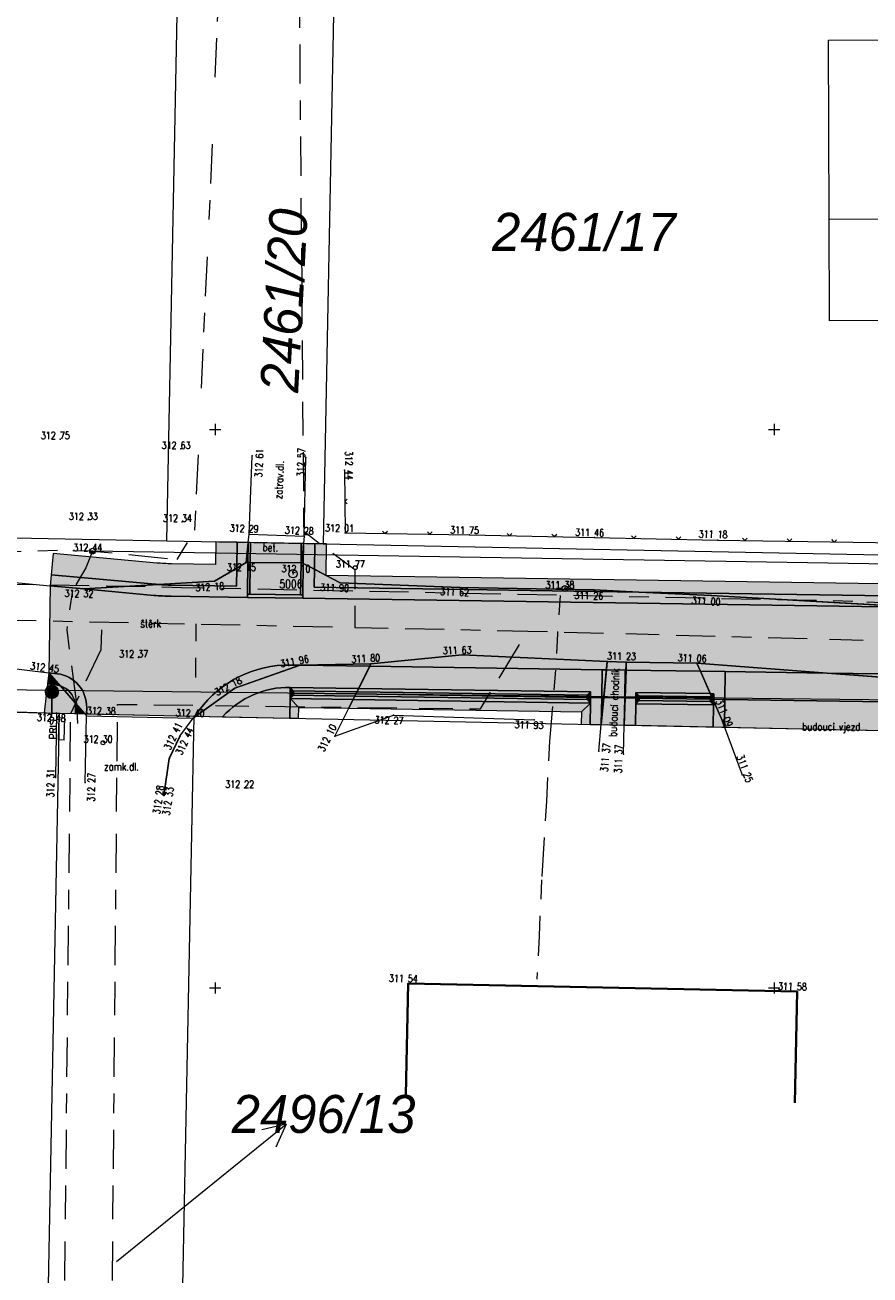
# Model space of a CAD drawing. Header units: metres. Extents: x -457078 to -456448, y -1111280 to -1111132.
# Tile 3 of 35: x -457059 to -457021, y -1111238 to -1111182. Entities that reach past the tile are written whole.
import ezdxf
from ezdxf.enums import TextEntityAlignment as Align

# ---------------------------------------------------------------- set-up
doc = ezdxf.new("R2010")
doc.units = ezdxf.units.M
doc.header["$MEASUREMENT"] = 0
for name, pattern in [('6.1622', [40, 3.5, -3, 7, -3, 3.5, 3.5, -3, 7, -3, 3.5]), ('6.2322', [40, 3.5, -3, 7, -4, 6, -3, 7, -3, 3.5]), ('6.6022', [39, 3.5, -3, 7, -6, -6, 7, -3, 3.5])]:
    doc.linetypes.add(name, pattern=pattern)
doc.layers.get('0').update_dxf_attribs({"lineweight": 13})
for name, color, linetype, lineweight in [('BUDOVY', 7, 'Continuous', 40), ('GEOD - VYSKY', 34, 'Continuous', 0), ('GEODETICKE_BODY', 2, 'Continuous', 13), ('HRANICE', 7, 'Continuous', 13), ('Hranice parcel', 9, 'Continuous', 13), ('IS_CEZ_NN_NADZ', 1, 'Continuous', 0), ('IS_CEZ_NN_PODZ', 1, '6.6022', 0), ('IS_SMVAK_KANAL_SPL_TRASA', 32, '6.2322', 0), ('IS_SMVAK_VODA_TRASA', 5, '6.1622', 0), ('KOMUNIKACE', 7, 'Continuous', 13), ('KOMUNIKACE_OBRUBNIK', 7, 'Continuous', 13), ('Parcelní čísla', 9, 'Continuous', 13), ('Pop  PČ popisy', 9, 'Continuous', 13), ('PRIP_ODHUMUSOVANI', 31, 'Continuous', 0), ('PRIP_ODSTR_BETON', 161, 'Continuous', 0), ('PRIP_ODSTR_STERK_KOM', 9, 'Continuous', 0), ('PRIP_ODSTR_STERK_SJEZDY', 191, 'Continuous', 0), ('SIT', 5, 'Continuous', 13), ('SITE_ELEKTRIKA', 7, 'Continuous', 13), ('SITE_KANALIZACE', 7, 'Continuous', 13), ('SITE_VODOVOD', 7, 'Continuous', 13), ('SKRYTE_BODY', 7, 'Continuous', 0), ('TEREN', 7, 'Continuous', 13), ('TEXTY_KOMUNIKACE', 7, 'Continuous', 13), ('Vnitřní kresba', 9, 'Continuous', 0), ('VYPNOUT HRANY', 7, 'Continuous', 13), ('VYPNOUT POPISY', 7, 'Continuous', 13), ('VYSKY_OBRUBNIK', 34, 'Continuous', 0)]:
    doc.layers.add(name, color=color, linetype=linetype, lineweight=lineweight)
doc.styles.add('ROMANS', font='romans.shx')
doc.styles.add('Style-cs_Italics', font='cs_Italics.shx')

# ---------------------------------------------------------------- blocks, each defined once
blk = doc.blocks.new('1029')
at = {"layer": 'Pop  PČ popisy', "ltscale": 0.25}
for p, q in [((0, 0), (0.2332, 0.1889)), ((0.2332, 0.1889), (0.1239, 0.1647)), ((0.2332, 0.1889), (0.1869, 0.0869))]:
    blk.add_line(p, q, dxfattribs=at)
blk = doc.blocks.new('SIT')
at = {"color": 0, "linetype": 'ByBlock', "lineweight": -2}
for p, q in [((-1, 0), (1, 0)), ((0, 1), (0, -1))]:
    blk.add_line(p, q, dxfattribs=at)
blk = doc.blocks.new('DP_ZAK')
at = {"color": 0, "linetype": 'ByBlock', "lineweight": -2}
blk.add_line((0, 0.3), (0, 3.67), dxfattribs=at)
for centre, radius in [((0, 4.82), 1.15), ((0, 0), 0.3)]:
    blk.add_circle(centre, radius, dxfattribs=at)
blk = doc.blocks.new('SOUP_V')
at = {"color": 0, "linetype": 'ByBlock', "lineweight": -2}
for p, q in [((-0.5, 0), (-1.5, 0)), ((0.5, 0), (1.5, 0))]:
    blk.add_line(p, q, dxfattribs=at)
blk.add_circle((0, 0), 0.5, dxfattribs=at)
blk.add_point((0, 0), dxfattribs=at)
blk = doc.blocks.new('SAK_PRIP')
at = {"color": 0, "linetype": 'ByBlock', "lineweight": -2}
blk.add_circle((0, 0), 0.35, dxfattribs=at)
blk = doc.blocks.new('PRIS')
at = {"color": 0, "linetype": 'ByBlock', "lineweight": -2}
for p, q in [((-2, 0.5), (2, 0.5)), ((-2, -0.5), (-2, 0.5)), ((2, 0.5), (2, -0.5)), ((-2, -0.5), (2, -0.5))]:
    blk.add_line(p, q, dxfattribs=at)
at = {"color": 0, "linetype": 'Continuous', "lineweight": -2, "style": 'ROMANS'}
blk.add_text('PRIS', height=1.2, dxfattribs=at).set_placement((-1.927049, 0.899734))
blk = doc.blocks.new('PB')
at = {"color": 0, "linetype": 'ByBlock', "lineweight": -2}
blk.add_circle((0, 0), 0.75, dxfattribs=at)
blk.add_point((0, 0), dxfattribs=at)
blk = doc.blocks.new('SLOUPB')
at = {"color": 0, "linetype": 'ByBlock', "lineweight": -2}
blk.add_line((-0.5, 0), (0.5, 0), dxfattribs=at)
blk.add_circle((0, 0), 0.5, dxfattribs=at)
for radius in [0.35, 0.2]:
    blk.add_arc((0, 0), radius, 180, 0, dxfattribs=at)
blk = doc.blocks.new('PLOTDRAT')
at = {"color": 0, "linetype": 'ByBlock', "lineweight": -2}
for q in [(0.424264, 0.424264), (0.424264, -0.424264)]:
    blk.add_line((0, 0), q, dxfattribs=at)

msp = doc.modelspace()

# ---------------------------------------------------------------- hatches: boundary and pattern name
at = {"layer": 'PRIP_ODHUMUSOVANI', "ltscale": 0.25, "extrusion": (0, 0, -1)}
for points in [[(457051.949, -1111206.009, 0.019236), (457052.606, -1111205.974), (457057.245, -1111205.547), (457057.332, -1111206.497), (457052.693, -1111206.924, -0.004177), (457052.535, -1111206.937), (457050.034, -1111206.79), (457049.04, -1111206.208), (457049.023, -1111205.043), (457049.976, -1111205.024), (457049.991, -1111206.038)], [(457057.126, -1111211.429, 0.052), (457056.924, -1111211.475), (457057.436, -1111210.887), (457057.497, -1111211.383)], [(457049.668, -1111212.857, 0.215687), (457046.643, -1111211.542), (457043.582, -1111211.588), (457043.084, -1111210.595), (457046.211, -1111210.549), (457049.127, -1111211.577), (457050.86, -1111212.832)], [(457032.713, -1111212), (457032.694, -1111210.75), (457043.084, -1111210.595), (457043.582, -1111211.588), (457033.209, -1111211.742), (457033.213, -1111211.992)], [(457056.266, -1111212.231, 0.053291), (457056.248, -1111212.442), (457056.254, -1111212.715), (457055.837, -1111212.724)]]:
    msp.add_hatch(color=256, dxfattribs=at).paths.add_polyline_path(points)
at = {"layer": 'PRIP_ODHUMUSOVANI', "ltscale": 0.25}
for points in [[(-457049.04, -1111206.208), (-457049.023, -1111205.043), (-457048.523, -1111205.053), (-457048.609, -1111205.955)], [(-457045.566, -1111206.257), (-457046.062, -1111205.996), (-457046.049, -1111205.102), (-457045.549, -1111205.112)], [(-457045.04, -1111206.534), (-457045.566, -1111206.257), (-457045.549, -1111205.112), (-457045.019, -1111205.123)], [(-457052.693, -1111206.924), (-457057.332, -1111206.497), (-457057.378, -1111206.994), (-457055.873, -1111207.133), (-457052.535, -1111206.937, -0.004177)], [(-457012.857, -1111207.545), (-457031.045, -1111207.274), (-457033.057, -1111207.179), (-457039.064, -1111207.067), (-457044.413, -1111206.864), (-457045.035, -1111206.536), (-457012.329, -1111207.029)], [(-457019.157, -1111207.92), (-457027.809, -1111207.427), (-457031.045, -1111207.274), (-457012.857, -1111207.545), (-457013.213, -1111207.892)], [(-457032.502, -1111210.753), (-457032.694, -1111210.75), (-457043.084, -1111210.595), (-457043.033, -1111210.493), (-457038.954, -1111210.089), (-457032.467, -1111210.383)], [(-457028.299, -1111210.815), (-457031.622, -1111210.766), (-457031.611, -1111210.411), (-457028.457, -1111210.456)], [(-457043.084, -1111210.595), (-457046.211, -1111210.549), (-457046.198, -1111210.544), (-457043.033, -1111210.493)], [(-457032.618, -1111212.001), (-457032.713, -1111212), (-457032.694, -1111210.75), (-457032.502, -1111210.753)], [(-457031.183, -1111212.023), (-457031.662, -1111212.015), (-457031.622, -1111210.766), (-457028.299, -1111210.815), (-457027.856, -1111211.822), (-457031.179, -1111211.773)], [(-457057.517, -1111211.543), (-457057.559, -1111211.885, 3.014812)], [(-457057.308, -1111212.031), (-457057.308, -1111212.693), (-457056.96, -1111212.7), (-457056.254, -1111212.715), (-457056.248, -1111212.442, 0.053291), (-457056.266, -1111212.231), (-457056.924, -1111211.475, 0.052), (-457057.126, -1111211.429), (-457057.497, -1111211.383), (-457057.517, -1111211.543, -1.514965)], [(-457046.643, -1111211.542, 0.215687), (-457049.668, -1111212.857), (-457046.664, -1111212.919), (-457046.651, -1111212.042)], [(-457046.651, -1111212.042), (-457046.643, -1111211.542), (-457046.496, -1111211.695), (-457046.497, -1111211.795), (-457046.499, -1111211.895)], [(-457043.657, -1111211.737), (-457046.496, -1111211.695), (-457046.643, -1111211.542), (-457043.582, -1111211.588)], [(-457057.559, -1111211.885), (-457057.657, -1111212.681), (-457057.308, -1111212.693), (-457057.308, -1111212.031, -0.269401)], [(-457046.269, -1111212.927), (-457046.664, -1111212.919), (-457046.651, -1111212.042), (-457046.262, -1111212.443)], [(-457043.831, -1111212.084), (-457046.651, -1111212.042), (-457046.499, -1111211.895), (-457043.756, -1111211.935)], [(-457044.028, -1111212.476), (-457046.262, -1111212.443), (-457046.651, -1111212.042), (-457043.831, -1111212.084)], [(-457043.756, -1111211.935), (-457046.499, -1111211.895), (-457046.497, -1111211.795), (-457043.707, -1111211.836)], [(-457043.707, -1111211.836), (-457046.497, -1111211.795), (-457046.496, -1111211.695), (-457043.657, -1111211.737)], [(-457033.617, -1111212.631), (-457044.028, -1111212.476), (-457043.831, -1111212.084), (-457033.217, -1111212.242)], [(-457033.217, -1111212.242), (-457043.831, -1111212.084), (-457043.756, -1111211.935), (-457033.364, -1111212.09)], [(-457033.364, -1111212.09), (-457043.756, -1111211.935), (-457043.707, -1111211.836), (-457033.363, -1111211.99)], [(-457033.363, -1111211.99), (-457043.707, -1111211.836), (-457043.657, -1111211.737), (-457033.361, -1111211.89)], [(-457033.361, -1111211.89), (-457043.657, -1111211.737), (-457043.582, -1111211.588), (-457033.209, -1111211.742)], [(-457033.217, -1111212.242), (-457033.364, -1111212.09), (-457033.363, -1111211.99), (-457033.213, -1111211.992)], [(-457033.213, -1111211.992), (-457033.363, -1111211.99), (-457033.361, -1111211.89), (-457033.209, -1111211.742)], [(-457032.731, -1111213.208), (-457033.231, -1111213.197), (-457033.217, -1111212.242), (-457033.213, -1111211.992), (-457032.713, -1111212)], [(-457032.731, -1111213.208), (-457032.713, -1111212), (-457032.618, -1111212.001)], [(-457031.201, -1111213.24), (-457031.701, -1111213.229), (-457031.662, -1111212.015), (-457031.183, -1111212.023), (-457031.187, -1111212.273)], [(-457031.187, -1111212.273), (-457031.183, -1111212.023), (-457031.033, -1111212.025), (-457031.035, -1111212.125)], [(-457031.033, -1111212.025), (-457031.183, -1111212.023), (-457031.179, -1111211.773), (-457031.032, -1111211.925)], [(-457027.85, -1111211.972), (-457031.032, -1111211.925), (-457031.179, -1111211.773), (-457027.856, -1111211.822), (-457027.808, -1111211.931)], [(-457027.853, -1111212.172), (-457031.035, -1111212.125), (-457031.033, -1111212.025), (-457027.852, -1111212.072)], [(-457027.852, -1111212.072), (-457031.033, -1111212.025), (-457031.032, -1111211.925), (-457027.85, -1111211.972)], [(-457027.705, -1111212.324), (-457027.853, -1111212.172), (-457027.852, -1111212.072), (-457027.745, -1111212.074), (-457027.703, -1111212.17)], [(-457027.745, -1111212.074), (-457027.852, -1111212.072), (-457027.85, -1111211.972), (-457027.808, -1111211.931)], [(-457033.231, -1111213.197), (-457033.626, -1111213.189), (-457033.617, -1111212.631), (-457033.217, -1111212.242)], [(-457027.72, -1111213.312), (-457031.201, -1111213.24), (-457031.187, -1111212.273), (-457027.705, -1111212.324)], [(-457027.705, -1111212.324), (-457031.187, -1111212.273), (-457031.035, -1111212.125), (-457027.853, -1111212.172)], [(-457027.22, -1111213.322), (-457027.72, -1111213.312), (-457027.705, -1111212.324), (-457027.703, -1111212.17), (-457027.344, -1111212.986)]]:
    msp.add_hatch(color=256, dxfattribs=at).paths.add_polyline_path(points)
at = {"layer": 'PRIP_ODSTR_BETON', "ltscale": 0.25}
for points in [[(-457048.536, -1111205.956), (-457048.609, -1111205.955), (-457048.523, -1111205.053)], [(-457048.436, -1111205.956), (-457048.536, -1111205.956), (-457048.523, -1111205.053), (-457048.423, -1111205.055)], [(-457046.162, -1111205.973), (-457048.436, -1111205.956), (-457048.423, -1111205.055), (-457046.149, -1111205.1)], [(-457046.105, -1111205.973), (-457046.162, -1111205.973), (-457046.149, -1111205.1), (-457046.049, -1111205.102)]]:
    msp.add_hatch(color=256, dxfattribs=at).paths.add_polyline_path(points)
at = {"layer": 'PRIP_ODSTR_STERK_KOM', "ltscale": 0.25, "extrusion": (0, 0, -1)}
for points in [[(457051.964, -1111206.963, 0.015058), (457052.535, -1111206.937), (457055.873, -1111207.133), (457052.739, -1111207.422, -0.019236), (457051.971, -1111207.463), (457048.559, -1111207.513), (457048.557, -1111207.363), (457048.536, -1111205.956), (457048.609, -1111205.955), (457049.04, -1111206.208), (457049.052, -1111207.006)], [(457031.045, -1111207.274), (457033.057, -1111207.179), (457039.064, -1111207.067), (457044.413, -1111206.864), (457045.035, -1111206.536), (457045.04, -1111206.536), (457045.04, -1111206.534), (457045.566, -1111206.257), (457045.578, -1111207.058)], [(457051.971, -1111207.463, 0.019236), (457052.739, -1111207.422), (457055.873, -1111207.133), (457057.378, -1111206.994), (457057.436, -1111210.887), (457057.065, -1111210.933, 0.384842), (457055.748, -1111212.453), (457055.754, -1111212.726), (457050.918, -1111212.831), (457050.717, -1111212.56, 0.24122), (457046.628, -1111210.542), (457046.211, -1111210.549), (457046.198, -1111210.544), (457043.033, -1111210.493), (457038.954, -1111210.089), (457032.467, -1111210.383), (457031.611, -1111210.411), (457028.457, -1111210.456), (457022.63, -1111210.9), (457017.942, -1111210.97), (456994.986, -1111211.311), (456994.797, -1111208.74), (457000.545, -1111208.406), (457002.393, -1111208.201), (457005.317, -1111208.157), (457011.093, -1111208.071), (457046.085, -1111207.55), (457048.559, -1111207.513)]]:
    msp.add_hatch(color=256, dxfattribs=at).paths.add_polyline_path(points)
at = {"layer": 'PRIP_ODSTR_STERK_KOM', "ltscale": 0.25}
for points in [[(-457048.457, -1111207.365), (-457048.557, -1111207.363), (-457048.536, -1111205.956), (-457048.436, -1111205.956)], [(-457046.183, -1111207.399), (-457048.457, -1111207.365), (-457048.436, -1111205.956), (-457046.162, -1111205.973)], [(-457052.535, -1111206.937, 0.015058), (-457051.964, -1111206.963), (-457049.052, -1111207.006), (-457049.04, -1111206.208), (-457050.034, -1111206.79)], [(-457046.083, -1111207.4), (-457046.183, -1111207.399), (-457046.162, -1111205.973), (-457046.105, -1111205.973), (-457046.062, -1111205.996)], [(-457011.093, -1111208.071), (-457046.085, -1111207.55), (-457046.083, -1111207.4), (-457046.062, -1111205.996), (-457045.566, -1111206.257), (-457045.578, -1111207.058), (-457031.045, -1111207.274), (-457027.809, -1111207.427), (-457019.157, -1111207.92), (-457013.213, -1111207.892), (-457012.857, -1111207.545), (-457011.585, -1111207.564), (-457011.566, -1111206.285), (-457011.351, -1111206.075), (-457011.063, -1111206.071), (-457011.09, -1111207.921)], [(-457046.085, -1111207.55), (-457048.559, -1111207.513), (-457048.557, -1111207.363), (-457048.457, -1111207.365), (-457046.183, -1111207.399), (-457046.083, -1111207.4)], [(-457055.748, -1111212.453, 0.384842), (-457057.065, -1111210.933), (-457057.436, -1111210.887), (-457056.924, -1111211.475, -0.268355), (-457056.266, -1111212.231), (-457055.837, -1111212.724), (-457055.754, -1111212.726)], [(-457046.628, -1111210.542, 0.24122), (-457050.717, -1111212.56), (-457050.918, -1111212.831), (-457050.86, -1111212.832), (-457049.127, -1111211.577), (-457046.211, -1111210.549)], [(-457017.946, -1111211.232), (-457019.213, -1111211.16), (-457022.63, -1111210.9), (-457017.942, -1111210.97)], [(-457056.266, -1111212.231, 0.268355), (-457056.924, -1111211.475)]]:
    msp.add_hatch(color=256, dxfattribs=at).paths.add_polyline_path(points)
at = {"layer": 'PRIP_ODSTR_STERK_SJEZDY', "ltscale": 0.25}
for points in [[(-457031.622, -1111210.766), (-457031.665, -1111210.765), (-457032.502, -1111210.753), (-457032.467, -1111210.383), (-457031.611, -1111210.411)], [(-457031.683, -1111212.015), (-457032.618, -1111212.001), (-457032.502, -1111210.753), (-457031.665, -1111210.765)], [(-457031.662, -1111212.015), (-457031.683, -1111212.015), (-457031.665, -1111210.765), (-457031.622, -1111210.766)], [(-457022.63, -1111210.9), (-457027.183, -1111210.832), (-457028.299, -1111210.815), (-457028.457, -1111210.456)], [(-457031.701, -1111213.229), (-457032.731, -1111213.208), (-457032.618, -1111212.001), (-457031.683, -1111212.015)], [(-457031.701, -1111213.229), (-457031.683, -1111212.015), (-457031.662, -1111212.015)], [(-457027.808, -1111211.931), (-457027.856, -1111211.822), (-457027.698, -1111211.824)], [(-457027.702, -1111212.074), (-457027.745, -1111212.074), (-457027.808, -1111211.931), (-457027.698, -1111211.824)], [(-457027.703, -1111212.17), (-457027.745, -1111212.074), (-457027.702, -1111212.074)], [(-457027.22, -1111213.322), (-457027.344, -1111212.986), (-457027.703, -1111212.17), (-457027.702, -1111212.074), (-457027.202, -1111212.082)], [(-457017.98, -1111213.514), (-457027.22, -1111213.322), (-457027.202, -1111212.082), (-457017.961, -1111212.219)]]:
    msp.add_hatch(color=256, dxfattribs=at).paths.add_polyline_path(points)
at = {"layer": 'PRIP_ODSTR_STERK_SJEZDY', "ltscale": 0.25, "extrusion": (0, 0, -1)}
for points in [[(457027.202, -1111212.082), (457027.183, -1111210.832), (457028.299, -1111210.815), (457027.856, -1111211.822), (457027.698, -1111211.824), (457027.702, -1111212.074)], [(457017.961, -1111212.219), (457017.946, -1111211.232), (457019.213, -1111211.16), (457022.63, -1111210.9), (457027.183, -1111210.832), (457027.202, -1111212.082)]]:
    msp.add_hatch(color=256, dxfattribs=at).paths.add_polyline_path(points)

# ---------------------------------------------------------------- linework, layer by layer
at = {"layer": 'BUDOVY', "ltscale": 0.25}
for p, q in [((-457041.375, -1111224.793), (-457041.477, -1111229.78)), ((-457041.375, -1111224.793), (-457023.965, -1111225.15)), ((-457023.965, -1111225.15), (-457024.067, -1111230.137))]:
    msp.add_line(p, q, dxfattribs=at)
at = {"layer": 'HRANICE', "ltscale": 0.25}
for p, q in [((-457044.223, -1111201.824), (-457044.184, -1111204.628)), ((-457044.184, -1111204.628), (-457038.629, -1111204.719)), ((-457038.629, -1111204.719), (-457033.038, -1111204.827)), ((-457033.038, -1111204.827), (-457027.517, -1111204.954)), ((-457027.517, -1111204.954), (-457019.115, -1111205.083)), ((-457061.052, -1111212.561), (-457057.103, -1111212.7)), ((-457057.103, -1111212.7), (-457057.148, -1111215.572))]:
    msp.add_line(p, q, dxfattribs=at)
at = {"layer": 'Hranice parcel', "ltscale": 0.25}
for p, q in [((-457052.16, -1111204.98), (-457051.58, -1111174.99)), ((-457044.58, -1111175.13), (-457045.17, -1111205.12)), ((-457075.5, -1111204.532), (-457052.16, -1111204.98)), ((-457052.16, -1111204.98), (-457045.17, -1111205.12)), ((-457045.17, -1111205.12), (-456995.18, -1111206.09)), ((-457075.5, -1111211.468), (-456837.84, -1111214.13)), ((-457075.5, -1111212.316), (-457056.96, -1111212.7)), ((-457057.96, -1111263.69), (-457056.96, -1111212.7)), ((-457056.96, -1111212.7), (-457050.96, -1111212.83)), ((-457050.96, -1111212.83), (-457051.96, -1111263.82)), ((-457050.96, -1111212.83), (-457005.61, -1111213.77))]:
    msp.add_line(p, q, dxfattribs=at)
at = {"layer": 'Hranice parcel', "ltscale": 0.25, "flags": 128}
msp.add_lwpolyline([(-457011.74, -1111195.08), (-457018.54, -1111195.11), (-457022.52, -1111195.13), (-457022.54, -1111190.57), (-457022.57, -1111182.56), (-457009.79, -1111182.53), (-457009.78, -1111187.72), (-457003.59, -1111187.67), (-457003.56, -1111196.1), (-457009.95, -1111196.13), (-457009.96, -1111195.07), (-457011.74, -1111195.08)], dxfattribs=at)
at = {"layer": 'IS_CEZ_NN_NADZ', "ltscale": 0.25}
msp.add_lwpolyline([(-457019.851, -1111206.021), (-457055.487, -1111205.441)], dxfattribs=at)
at = {"layer": 'IS_CEZ_NN_PODZ', "ltscale": 0.25}
for points in [[(-457055.487, -1111205.441), (-457051.7, -1111205.81), (-457050.91, -1111204.51), (-457050.27, -1111190.6), (-457049.66, -1111176.32), (-457047.89, -1111175.34), (-457047.58, -1111173.81)], [(-457055.487, -1111205.441), (-457057.06, -1111205.42), (-457060.65, -1111205.5), (-457066.56, -1111205.52), (-457075.5, -1111205.355)], [(-457055.487, -1111205.441), (-457055.79, -1111206.19), (-457056.39, -1111207.21), (-457056.64, -1111208.96), (-457056.21, -1111212.28), (-457056.143, -1111213.384)]]:
    msp.add_lwpolyline(points, dxfattribs=at)
at = {"layer": 'IS_SMVAK_KANAL_SPL_TRASA', "ltscale": 0.25}
for p, q in [((-457043.76, -1111206.27), (-457043.758, -1111208.855)), ((-457075.5, -1111208.18), (-457036.01, -1111209.02)), ((-457050.87, -1111211.1), (-457050.846, -1111208.704)), ((-457038.139, -1111212.51), (-457036.011, -1111209.02)), ((-457036.01, -1111209.02), (-456985.91, -1111210.36)), ((-457056.928, -1111257.972), (-457056.463, -1111212.711))]:
    msp.add_line(p, q, dxfattribs=at)
for points in [[(-457046.276, -1111176.136), (-457046.043, -1111204.554), (-457043.76, -1111206.27)], [(-457056.463, -1111212.711), (-457055.102, -1111209.843), (-457055.05, -1111208.615)], [(-457054.78, -1111257.972), (-457054.369, -1111212.302), (-457038.139, -1111212.51)]]:
    msp.add_lwpolyline(points, dxfattribs=at)
at = {"layer": 'IS_SMVAK_VODA_TRASA', "ltscale": 0.25}
for points in [[(-456950.664, -1111209.056), (-456951.54, -1111209.03), (-456994.26, -1111209.06), (-457021.48, -1111207.69), (-457051.51, -1111207.08), (-457075.5, -1111206.603)], [(-457034.577, -1111207.424), (-457034.692, -1111209.149), (-457034.777, -1111210.778), (-457035.053, -1111213.956), (-457035.185, -1111216.64), (-457035.402, -1111220.151), (-457035.511, -1111222.681), (-457035.61, -1111224.612)]]:
    msp.add_lwpolyline(points, dxfattribs=at)
at = {"layer": 'KOMUNIKACE', "ltscale": 0.25}
for p, q in [((-457048.487, -1111204.679), (-457048.342, -1111201.174)), ((-457046.027, -1111204.767), (-457045.939, -1111201.252)), ((-457048.523, -1111205.053), (-457048.487, -1111204.679)), ((-457048.487, -1111204.679), (-457046.027, -1111204.767)), ((-457046.027, -1111204.767), (-457046.049, -1111205.102)), ((-457060.76, -1111206.683), (-457057.378, -1111206.994)), ((-457060.786, -1111210.475), (-457057.436, -1111210.887)), ((-457055.837, -1111212.724), (-457055.756, -1111212.817)), ((-457055.819, -1111215.808), (-457055.756, -1111212.817)), ((-457055.756, -1111212.817), (-457050.986, -1111212.923)), ((-457051.581, -1111213.724), (-457050.986, -1111212.923)), ((-457050.986, -1111212.923), (-457050.86, -1111212.832)), ((-457032.842, -1111214.396), (-457032.731, -1111213.208)), ((-457031.743, -1111214.534), (-457031.701, -1111213.229)), ((-457052.058, -1111214.728), (-457051.581, -1111213.724)), ((-457027.22, -1111213.322), (-457026.433, -1111215.457)), ((-457052.296, -1111216.386), (-457052.058, -1111214.728))]:
    msp.add_line(p, q, dxfattribs=at)
msp.add_point((-457053.429, -1111210.208), dxfattribs=at)
at = {"layer": 'KOMUNIKACE_OBRUBNIK', "ltscale": 0.25}
for p, q in [((-457052.048, -1111214.731), (-457051.572, -1111213.728)), ((-457052.286, -1111216.387), (-457052.048, -1111214.731))]:
    msp.add_line(p, q, dxfattribs=at)
at = {"layer": 'Pop  PČ popisy', "ltscale": 0.25}
msp.add_line((-457054.42, -1111237.24), (-457049.16, -1111232.99), dxfattribs=at)
at = {"layer": 'PRIP_ODHUMUSOVANI', "ltscale": 0.25, "flags": 128}
for points in [[(-457051.949, -1111206.009, -0.019236), (-457052.606, -1111205.974), (-457057.245, -1111205.547), (-457057.332, -1111206.497), (-457052.693, -1111206.924, 0.004177), (-457052.535, -1111206.937), (-457050.034, -1111206.79), (-457049.04, -1111206.208), (-457049.023, -1111205.043), (-457049.976, -1111205.024), (-457049.991, -1111206.038)], [(-457052.693, -1111206.924), (-457057.332, -1111206.497), (-457057.378, -1111206.994), (-457055.873, -1111207.133), (-457052.535, -1111206.937, -0.004177)], [(-457057.126, -1111211.429, -0.052), (-457056.924, -1111211.475), (-457057.436, -1111210.887), (-457057.497, -1111211.383)], [(-457049.668, -1111212.857, -0.215687), (-457046.643, -1111211.542), (-457043.582, -1111211.588), (-457043.084, -1111210.595), (-457046.211, -1111210.549), (-457049.127, -1111211.577), (-457050.86, -1111212.832)], [(-457057.517, -1111211.543), (-457057.559, -1111211.885, 3.014812)], [(-457057.308, -1111212.031), (-457057.308, -1111212.693), (-457056.96, -1111212.7), (-457056.254, -1111212.715), (-457056.248, -1111212.442, 0.053291), (-457056.266, -1111212.231), (-457056.924, -1111211.475, 0.052), (-457057.126, -1111211.429), (-457057.497, -1111211.383), (-457057.517, -1111211.543, -1.514965)], [(-457046.643, -1111211.542, 0.215687), (-457049.668, -1111212.857), (-457046.664, -1111212.919), (-457046.651, -1111212.042)], [(-457057.559, -1111211.885), (-457057.657, -1111212.681), (-457057.308, -1111212.693), (-457057.308, -1111212.031, -0.269401)], [(-457056.266, -1111212.231, -0.053291), (-457056.248, -1111212.442), (-457056.254, -1111212.715), (-457055.837, -1111212.724)]]:
    msp.add_lwpolyline(points, format="xyb", close=True, dxfattribs=at)
for points in [[(-457049.023, -1111205.043), (-457049.04, -1111206.208), (-457048.609, -1111205.955), (-457048.523, -1111205.053)], [(-457045.566, -1111206.257), (-457045.549, -1111205.112), (-457046.049, -1111205.102), (-457046.062, -1111205.996)], [(-457045.019, -1111205.123), (-457045.549, -1111205.112), (-457045.566, -1111206.257), (-457045.04, -1111206.534)], [(-457012.329, -1111207.029), (-457045.035, -1111206.536), (-457044.413, -1111206.864), (-457039.064, -1111207.067), (-457033.057, -1111207.179), (-457031.045, -1111207.274), (-457012.857, -1111207.545)], [(-457027.809, -1111207.427), (-457019.157, -1111207.92), (-457013.213, -1111207.892), (-457012.857, -1111207.545), (-457031.045, -1111207.274)], [(-457032.467, -1111210.383), (-457038.954, -1111210.089), (-457043.033, -1111210.493), (-457043.084, -1111210.595), (-457032.694, -1111210.75), (-457032.502, -1111210.753)], [(-457031.611, -1111210.411), (-457031.622, -1111210.766), (-457028.299, -1111210.815), (-457028.457, -1111210.456)], [(-457043.033, -1111210.493), (-457046.198, -1111210.544), (-457046.211, -1111210.549), (-457043.084, -1111210.595)], [(-457043.582, -1111211.588), (-457033.209, -1111211.742), (-457033.213, -1111211.992), (-457032.713, -1111212), (-457032.694, -1111210.75), (-457043.084, -1111210.595)], [(-457032.502, -1111210.753), (-457032.694, -1111210.75), (-457032.713, -1111212), (-457032.618, -1111212.001)], [(-457031.662, -1111212.015), (-457031.183, -1111212.023), (-457031.179, -1111211.773), (-457027.856, -1111211.822), (-457028.299, -1111210.815), (-457031.622, -1111210.766)], [(-457046.497, -1111211.795), (-457046.496, -1111211.695), (-457046.643, -1111211.542), (-457046.651, -1111212.042), (-457046.499, -1111211.895)], [(-457046.643, -1111211.542), (-457046.496, -1111211.695), (-457043.657, -1111211.737), (-457043.582, -1111211.588)], [(-457046.269, -1111212.927), (-457046.262, -1111212.443), (-457046.651, -1111212.042), (-457046.664, -1111212.919)], [(-457046.499, -1111211.895), (-457046.651, -1111212.042), (-457043.831, -1111212.084), (-457043.756, -1111211.935)], [(-457046.651, -1111212.042), (-457046.262, -1111212.443), (-457044.028, -1111212.476), (-457043.831, -1111212.084)], [(-457046.497, -1111211.795), (-457046.499, -1111211.895), (-457043.756, -1111211.935), (-457043.707, -1111211.836)], [(-457046.496, -1111211.695), (-457046.497, -1111211.795), (-457043.707, -1111211.836), (-457043.657, -1111211.737)], [(-457044.028, -1111212.476), (-457033.617, -1111212.631), (-457033.217, -1111212.242), (-457043.831, -1111212.084)], [(-457043.831, -1111212.084), (-457033.217, -1111212.242), (-457033.364, -1111212.09), (-457043.756, -1111211.935)], [(-457043.756, -1111211.935), (-457033.364, -1111212.09), (-457033.363, -1111211.99), (-457043.707, -1111211.836)], [(-457043.707, -1111211.836), (-457033.363, -1111211.99), (-457033.361, -1111211.89), (-457043.657, -1111211.737)], [(-457043.657, -1111211.737), (-457033.361, -1111211.89), (-457033.209, -1111211.742), (-457043.582, -1111211.588)], [(-457033.363, -1111211.99), (-457033.364, -1111212.09), (-457033.217, -1111212.242), (-457033.213, -1111211.992)], [(-457033.209, -1111211.742), (-457033.361, -1111211.89), (-457033.363, -1111211.99), (-457033.213, -1111211.992)], [(-457033.213, -1111211.992), (-457033.217, -1111212.242), (-457033.231, -1111213.197), (-457032.731, -1111213.208), (-457032.713, -1111212)], [(-457032.731, -1111213.208), (-457032.618, -1111212.001), (-457032.713, -1111212)], [(-457031.701, -1111213.229), (-457031.201, -1111213.24), (-457031.187, -1111212.273), (-457031.183, -1111212.023), (-457031.662, -1111212.015)], [(-457031.183, -1111212.023), (-457031.187, -1111212.273), (-457031.035, -1111212.125), (-457031.033, -1111212.025)], [(-457031.033, -1111212.025), (-457031.032, -1111211.925), (-457031.179, -1111211.773), (-457031.183, -1111212.023)], [(-457031.032, -1111211.925), (-457027.85, -1111211.972), (-457027.808, -1111211.931), (-457027.856, -1111211.822), (-457031.179, -1111211.773)], [(-457031.035, -1111212.125), (-457027.853, -1111212.172), (-457027.852, -1111212.072), (-457031.033, -1111212.025)], [(-457027.852, -1111212.072), (-457027.85, -1111211.972), (-457031.032, -1111211.925), (-457031.033, -1111212.025)], [(-457027.852, -1111212.072), (-457027.853, -1111212.172), (-457027.705, -1111212.324), (-457027.703, -1111212.17), (-457027.745, -1111212.074)], [(-457027.745, -1111212.074), (-457027.808, -1111211.931), (-457027.85, -1111211.972), (-457027.852, -1111212.072)], [(-457033.617, -1111212.631), (-457033.626, -1111213.189), (-457033.231, -1111213.197), (-457033.217, -1111212.242)], [(-457031.201, -1111213.24), (-457027.72, -1111213.312), (-457027.705, -1111212.324), (-457031.187, -1111212.273)], [(-457027.853, -1111212.172), (-457031.035, -1111212.125), (-457031.187, -1111212.273), (-457027.705, -1111212.324)], [(-457027.705, -1111212.324), (-457027.72, -1111213.312), (-457027.22, -1111213.322), (-457027.344, -1111212.986), (-457027.703, -1111212.17)]]:
    msp.add_lwpolyline(points, close=True, dxfattribs=at)
at = {"layer": 'PRIP_ODSTR_BETON', "ltscale": 0.25, "flags": 128}
for points in [[(-457048.523, -1111205.053), (-457048.609, -1111205.955), (-457048.536, -1111205.956)], [(-457048.423, -1111205.055), (-457048.523, -1111205.053), (-457048.536, -1111205.956), (-457048.436, -1111205.956)], [(-457046.162, -1111205.973), (-457046.149, -1111205.1), (-457048.423, -1111205.055), (-457048.436, -1111205.956)], [(-457046.105, -1111205.973), (-457046.049, -1111205.102), (-457046.149, -1111205.1), (-457046.162, -1111205.973)]]:
    msp.add_lwpolyline(points, close=True, dxfattribs=at)
at = {"layer": 'PRIP_ODSTR_STERK_KOM', "ltscale": 0.25, "flags": 128}
for points in [[(-457051.964, -1111206.963, -0.015058), (-457052.535, -1111206.937), (-457055.873, -1111207.133), (-457052.739, -1111207.422, 0.019236), (-457051.971, -1111207.463), (-457048.559, -1111207.513), (-457048.557, -1111207.363), (-457048.536, -1111205.956), (-457048.609, -1111205.955), (-457049.04, -1111206.208), (-457049.052, -1111207.006)], [(-457052.535, -1111206.937, 0.015058), (-457051.964, -1111206.963), (-457049.052, -1111207.006), (-457049.04, -1111206.208), (-457050.034, -1111206.79)], [(-457055.748, -1111212.453, 0.384842), (-457057.065, -1111210.933), (-457057.436, -1111210.887), (-457056.924, -1111211.475, -0.268355), (-457056.266, -1111212.231), (-457055.837, -1111212.724), (-457055.754, -1111212.726)], [(-457046.628, -1111210.542, 0.24122), (-457050.717, -1111212.56), (-457050.918, -1111212.831), (-457050.86, -1111212.832), (-457049.127, -1111211.577), (-457046.211, -1111210.549)], [(-457056.266, -1111212.231, 0.268355), (-457056.924, -1111211.475)]]:
    msp.add_lwpolyline(points, format="xyb", close=True, dxfattribs=at)
for points in [[(-457048.536, -1111205.956), (-457048.557, -1111207.363), (-457048.457, -1111207.365), (-457048.436, -1111205.956)], [(-457048.436, -1111205.956), (-457048.457, -1111207.365), (-457046.183, -1111207.399), (-457046.162, -1111205.973)], [(-457046.105, -1111205.973), (-457046.162, -1111205.973), (-457046.183, -1111207.399), (-457046.083, -1111207.4), (-457046.062, -1111205.996)], [(-457011.351, -1111206.075), (-457011.566, -1111206.285), (-457011.585, -1111207.564), (-457012.857, -1111207.545), (-457013.213, -1111207.892), (-457019.157, -1111207.92), (-457027.809, -1111207.427), (-457031.045, -1111207.274), (-457045.578, -1111207.058), (-457045.566, -1111206.257), (-457046.062, -1111205.996), (-457046.083, -1111207.4), (-457046.085, -1111207.55), (-457011.093, -1111208.071), (-457011.09, -1111207.921), (-457011.063, -1111206.071)], [(-457033.057, -1111207.179), (-457039.064, -1111207.067), (-457044.413, -1111206.864), (-457045.035, -1111206.536), (-457045.04, -1111206.536), (-457045.04, -1111206.534), (-457045.566, -1111206.257), (-457045.578, -1111207.058), (-457031.045, -1111207.274)], [(-457048.457, -1111207.365), (-457048.557, -1111207.363), (-457048.559, -1111207.513), (-457046.085, -1111207.55), (-457046.083, -1111207.4), (-457046.183, -1111207.399)], [(-457019.213, -1111211.16), (-457017.946, -1111211.232), (-457017.942, -1111210.97), (-457022.63, -1111210.9)]]:
    msp.add_lwpolyline(points, close=True, dxfattribs=at)
msp.add_lwpolyline([(-457011.093, -1111208.071), (-457046.085, -1111207.55), (-457048.559, -1111207.513), (-457051.971, -1111207.463, -0.019236), (-457052.739, -1111207.422), (-457055.873, -1111207.133), (-457057.378, -1111206.994), (-457057.436, -1111210.887), (-457057.065, -1111210.933, -0.384842), (-457055.748, -1111212.453), (-457055.754, -1111212.726), (-457050.918, -1111212.831), (-457050.717, -1111212.56, -0.24122), (-457046.628, -1111210.542), (-457046.211, -1111210.549), (-457046.198, -1111210.544), (-457043.033, -1111210.493), (-457038.954, -1111210.089), (-457032.467, -1111210.383), (-457031.611, -1111210.411), (-457028.457, -1111210.456), (-457022.63, -1111210.9), (-457017.942, -1111210.97)], format="xyb", dxfattribs=at)
at = {"layer": 'PRIP_ODSTR_STERK_SJEZDY', "ltscale": 0.25, "flags": 128}
for points in [[(-457031.611, -1111210.411), (-457032.467, -1111210.383), (-457032.502, -1111210.753), (-457031.665, -1111210.765), (-457031.622, -1111210.766)], [(-457032.618, -1111212.001), (-457031.683, -1111212.015), (-457031.665, -1111210.765), (-457032.502, -1111210.753)], [(-457031.622, -1111210.766), (-457031.665, -1111210.765), (-457031.683, -1111212.015), (-457031.662, -1111212.015)], [(-457022.63, -1111210.9), (-457028.457, -1111210.456), (-457028.299, -1111210.815), (-457027.183, -1111210.832)], [(-457027.856, -1111211.822), (-457027.698, -1111211.824), (-457027.702, -1111212.074), (-457027.202, -1111212.082), (-457027.183, -1111210.832), (-457028.299, -1111210.815)], [(-457017.946, -1111211.232), (-457019.213, -1111211.16), (-457022.63, -1111210.9), (-457027.183, -1111210.832), (-457027.202, -1111212.082), (-457017.961, -1111212.219)], [(-457032.731, -1111213.208), (-457031.701, -1111213.229), (-457031.683, -1111212.015), (-457032.618, -1111212.001)], [(-457031.701, -1111213.229), (-457031.662, -1111212.015), (-457031.683, -1111212.015)], [(-457027.808, -1111211.931), (-457027.698, -1111211.824), (-457027.856, -1111211.822)], [(-457027.745, -1111212.074), (-457027.702, -1111212.074), (-457027.698, -1111211.824), (-457027.808, -1111211.931)], [(-457027.703, -1111212.17), (-457027.702, -1111212.074), (-457027.745, -1111212.074)], [(-457027.344, -1111212.986), (-457027.22, -1111213.322), (-457027.202, -1111212.082), (-457027.702, -1111212.074), (-457027.703, -1111212.17)], [(-457027.202, -1111212.082), (-457027.22, -1111213.322), (-457017.98, -1111213.514), (-457017.961, -1111212.219)]]:
    msp.add_lwpolyline(points, close=True, dxfattribs=at)
at = {"layer": 'SKRYTE_BODY', "ltscale": 0.25}
for p in [(-457048.342, -1111201.174), (-457045.939, -1111201.252), (-457044.223, -1111201.824), (-457048.487, -1111204.679), (-457048.487, -1111204.679), (-457046.027, -1111204.767), (-457046.027, -1111204.767), (-457044.184, -1111204.628), (-457044.184, -1111204.628), (-457038.629, -1111204.719), (-457033.038, -1111204.827), (-457027.517, -1111204.954), (-457055.487, -1111205.441), (-457048.609, -1111205.955), (-457048.609, -1111205.955), (-457046.105, -1111205.973), (-457046.105, -1111205.973), (-457050.034, -1111206.79), (-457044.413, -1111206.864), (-457039.064, -1111207.067), (-457055.873, -1111207.133), (-457033.057, -1111207.179), (-457027.809, -1111207.427), (-457038.954, -1111210.089), (-457032.467, -1111210.383), (-457032.467, -1111210.383), (-457031.611, -1111210.411), (-457031.611, -1111210.411), (-457057.436, -1111210.887), (-457046.198, -1111210.544), (-457043.033, -1111210.493), (-457043.033, -1111210.493), (-457028.457, -1111210.456), (-457028.457, -1111210.456), (-457049.127, -1111211.577), (-457057.103, -1111212.7), (-457055.756, -1111212.817), (-457055.756, -1111212.817), (-457050.986, -1111212.923), (-457050.986, -1111212.923), (-457042.028, -1111212.793), (-457035.731, -1111212.99), (-457027.344, -1111212.986), (-457051.581, -1111213.724), (-457051.581, -1111213.724), (-457051.572, -1111213.728), (-457044.651, -1111213.719), (-457044.651, -1111213.719), (-457052.058, -1111214.728), (-457052.048, -1111214.731), (-457032.842, -1111214.396), (-457031.743, -1111214.534), (-457026.433, -1111215.457), (-457057.148, -1111215.572), (-457055.819, -1111215.808), (-457052.296, -1111216.386), (-457052.286, -1111216.387), (-457041.375, -1111224.793), (-457023.965, -1111225.15)]:
    msp.add_point(p, dxfattribs=at)
at = {"layer": 'TEREN', "ltscale": 0.25}
for p, q in [((-457044.651, -1111213.719), (-457044.028, -1111212.476)), ((-457044.651, -1111213.719), (-457042.028, -1111212.793)), ((-457042.028, -1111212.793), (-457035.731, -1111212.99))]:
    msp.add_line(p, q, dxfattribs=at)
for p in [(-457056.934, -1111200.425), (-457051.532, -1111200.868), (-457055.679, -1111204.046), (-457051.476, -1111204.132), (-457048.686, -1111216.042)]:
    msp.add_point(p, dxfattribs=at)
at = {"layer": 'Vnitřní kresba', "ltscale": 0.25}
msp.add_line((-457022.54, -1111190.57), (-457018.58, -1111190.58), dxfattribs=at)
at = {"layer": 'VYPNOUT HRANY', "ltscale": 0.25}
for p, q in [((-457048.609, -1111205.955), (-457048.523, -1111205.053)), ((-457046.049, -1111205.102), (-457046.105, -1111205.973)), ((-457050.034, -1111206.79), (-457048.609, -1111205.955)), ((-457048.609, -1111205.955), (-457046.105, -1111205.973)), ((-457046.105, -1111205.973), (-457044.413, -1111206.864)), ((-457057.378, -1111206.994), (-457055.873, -1111207.133)), ((-457055.873, -1111207.133), (-457050.034, -1111206.79)), ((-457044.413, -1111206.864), (-457039.064, -1111207.067)), ((-457039.064, -1111207.067), (-457033.057, -1111207.179)), ((-457033.057, -1111207.179), (-457027.809, -1111207.427)), ((-457027.809, -1111207.427), (-457019.157, -1111207.92)), ((-457043.033, -1111210.493), (-457038.954, -1111210.089)), ((-457038.954, -1111210.089), (-457032.467, -1111210.383)), ((-457032.731, -1111213.208), (-457032.467, -1111210.383)), ((-457032.467, -1111210.383), (-457031.611, -1111210.411)), ((-457031.701, -1111213.229), (-457031.611, -1111210.411)), ((-457031.611, -1111210.411), (-457028.457, -1111210.456)), ((-457057.436, -1111210.887), (-457055.837, -1111212.724)), ((-457049.127, -1111211.577), (-457046.198, -1111210.544)), ((-457046.198, -1111210.544), (-457043.033, -1111210.493)), ((-457044.028, -1111212.476), (-457043.033, -1111210.493)), ((-457028.457, -1111210.456), (-457019.213, -1111211.16)), ((-457028.457, -1111210.456), (-457027.344, -1111212.986)), ((-457050.86, -1111212.832), (-457049.127, -1111211.577)), ((-457027.344, -1111212.986), (-457027.22, -1111213.322))]:
    msp.add_line(p, q, dxfattribs=at)

# ---------------------------------------------------------------- block references
at = {"layer": 'GEODETICKE_BODY', "ltscale": 0.25, "xscale": 0.25, "yscale": 0.25, "zscale": 0.25}
msp.add_blockref('PB', (-457046.519, -1111206.456), dxfattribs=at)
at = {"layer": 'HRANICE', "ltscale": 0.25, "xscale": 0.25, "yscale": 0.25, "zscale": 0.25}
for p, rotation in [((-457044.204, -1111203.226), 0.7968585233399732), ((-457042.406, -1111204.657), 89.0614852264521), ((-457040.407, -1111204.69), 89.0614852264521), ((-457036.833, -1111204.754), 88.89336885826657), ((-457034.834, -1111204.792), 88.89336885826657), ((-457031.277, -1111204.868), 88.68225303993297), ((-457029.278, -1111204.913), 88.68225303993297), ((-457026.316, -1111204.972), 89.12037910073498), ((-457024.316, -1111205.003), 89.12037910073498), ((-457022.316, -1111205.034), 89.12037910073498)]:
    msp.add_blockref('PLOTDRAT', p, dxfattribs=dict(at, rotation=rotation))
at = {"layer": 'KOMUNIKACE', "ltscale": 0.25, "xscale": 0.25, "yscale": 0.25, "zscale": 0.25}
msp.add_blockref('DP_ZAK', (-457057.308, -1111212.948), dxfattribs=at)
at = {"layer": 'Pop  PČ popisy', "ltscale": 0.25, "xscale": 10, "yscale": 10, "zscale": 10}
msp.add_blockref('1029', (-457049.16, -1111232.99), dxfattribs=at)
at = {"layer": 'SIT', "ltscale": 0.25, "xscale": 0.25, "yscale": 0.25, "zscale": 0.25}
for p in [(-457050, -1111200), (-457025, -1111200), (-457050, -1111225), (-457025, -1111225)]:
    msp.add_blockref('SIT', p, dxfattribs=at)
at = {"layer": 'SITE_ELEKTRIKA', "ltscale": 0.25, "xscale": 0.25, "yscale": 0.25, "zscale": 0.25}
msp.add_blockref('SLOUPB', (-457055.487, -1111205.441), dxfattribs=at)
at = {"layer": 'SITE_ELEKTRIKA', "ltscale": 0.25, "xscale": 0.25, "yscale": 0.25, "zscale": 0.25, "rotation": 88.333410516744}
msp.add_blockref('PRIS', (-457056.873, -1111213.398), dxfattribs=at)
at = {"layer": 'SITE_KANALIZACE', "ltscale": 0.25, "xscale": 0.25, "yscale": 0.25, "zscale": 0.25}
for p in [(-457043.735, -1111206.182), (-457055.021, -1111214.02)]:
    msp.add_blockref('SAK_PRIP', p, dxfattribs=at)
at = {"layer": 'SITE_VODOVOD', "ltscale": 0.25, "xscale": 0.25, "yscale": 0.25, "zscale": 0.25}
for p in [(-457034.361, -1111207.111), (-457034.361, -1111207.118)]:
    msp.add_blockref('SOUP_V', p, dxfattribs=at)

# ---------------------------------------------------------------- texts
at = {"layer": 'GEOD - VYSKY', "style": 'ROMANS', "width": 0.8}
for s, p in [('312 75 ', (-457057.064, -1111200.425)), ('312 63 ', (-457051.662, -1111200.868)), ('312 33 ', (-457055.809, -1111204.046)), ('312 34 ', (-457051.6, -1111204.132)), ('312 44 ', (-457055.611, -1111205.441)), ('311 77 ', (-457043.865, -1111206.182)), ('311 38 ', (-457034.491, -1111207.111)), ('311 38 ', (-457034.491, -1111207.118)), ('312 37 ', (-457053.559, -1111210.208)), ('312 30 ', (-457055.151, -1111214.02)), ('312 22 ', (-457048.816, -1111216.042))]:
    msp.add_text(s, height=0.325, dxfattribs=at).set_placement(p, align=Align.CENTER)
for s, rotation, p in [('312 57 ', 88.5659, (-457045.992, -1111201.381)), ('312 61 ', 87.6311, (-457047.868, -1111201.415)), ('312 44 ', 270.7969, (-457044.175, -1111201.7)), ('312 29 ', 357.9513, (-457048.621, -1111204.594)), ('312 01 ', 359.0615, (-457044.35, -1111204.575)), ('312 28 ', 357.9513, (-457046.155, -1111204.687)), ('311 75 ', 358.9774, (-457038.758, -1111204.667)), ('311 46 ', 358.7878, (-457033.167, -1111204.774)), ('311 18 ', 358.9013, (-457027.645, -1111204.852)), ('312 15 ', 359.5881, (-457048.742, -1111206.329)), ('312 10 ', 359.5881, (-457046.302, -1111206.393)), ('312 18 ', 3.3619, (-457050.14, -1111207.201)), ('311 90 ', 357.8266, (-457044.576, -1111207.246)), ('312 32 ', 359.0504, (-457056.009, -1111207.506)), ('311 62 ', 358.3792, (-457039.205, -1111207.438)), ('311 26 ', 358.1131, (-457033.201, -1111207.599)), ('311 00 ', 357.0166, (-457027.961, -1111207.845)), ('311 63 ', 1.5307, (-457039.085, -1111210.042)), ('312 45 ', 352.9887, (-457057.559, -1111210.822)), ('311 96 ', 10.175, (-457046.335, -1111210.518)), ('311 80 ', 3.2898, (-457043.169, -1111210.401)), ('311 23 ', 358.6545, (-457031.739, -1111210.308)), ('311 06 ', 357.4137, (-457028.585, -1111210.4)), ('312 18 ', 27.6665, (-457049.265, -1111211.593)), ('312 38 ', 358.727, (-457055.009, -1111212.757)), ('312 40 ', 358.727, (-457051.033, -1111212.855)), ('311 09 ', 291.9917, (-457027.349, -1111212.841)), ('312 48 ', 357.9841, (-457057.246, -1111213.07)), ('312 41 ', 64.6121, (-457051.693, -1111213.714)), ('312 27 ', 358.2081, (-457042.137, -1111213.177)), ('311 93 ', 358.2081, (-457035.878, -1111213.388)), ('312 10 ', 63.364, (-457044.804, -1111213.801)), ('311 37 ', 84.6614, (-457032.373, -1111214.609)), ('311 37 ', 88.1663, (-457031.797, -1111214.662)), ('311 25 ', 290.2378, (-457026.431, -1111215.318)), ('312 31 ', 89.1023, (-457057.201, -1111215.738)), ('312 27 ', 88.7933, (-457055.377, -1111215.927)), ('312 28 ', 81.8312, (-457052.364, -1111216.508)), ('311 54 ', 358.8253, (-457041.498, -1111224.74)), ('311 58 ', 358.8253, (-457024.094, -1111225.097))]:
    msp.add_text(s, height=0.325, rotation=rotation, dxfattribs=at).set_placement(p, align=Align.CENTER)
at = {"layer": 'GEODETICKE_BODY', "style": 'ROMANS', "width": 0.8}
msp.add_text('5006', height=0.375, dxfattribs=at).set_placement((-457046.614, -1111207.099), align=Align.CENTER)
at = {"layer": 'Parcelní čísla', "style": 'Style-cs_Italics'}
msp.add_text('2461/20', height=1.7, rotation=87, dxfattribs=at).set_placement((-457046.291, -1111198.364))
for s, p in [('2461/17', (-457033.507, -1111192)), ('2496/13', (-457045.152, -1111231.49))]:
    msp.add_text(s, height=1.7, dxfattribs=at).set_placement(p, align=Align.CENTER)
at = {"layer": 'TEXTY_KOMUNIKACE', "style": 'ROMANS', "width": 0.8}
for s, rotation, p in [('zatrav.dl.', 87.6311, (-457046.964, -1111202.263)), ('bet.', 357.9513, (-457047.536, -1111205.455))]:
    msp.add_text(s, height=0.35, rotation=rotation, dxfattribs=at).set_placement(p, align=Align.CENTER)
msp.add_text('zamk.dl.', height=0.35, dxfattribs=at).set_placement((-457054.192, -1111215.263), align=Align.CENTER)
at = {"layer": 'VYPNOUT POPISY', "style": 'ROMANS', "width": 0.8}
for s, p in [('štěrk', (-457052.888, -1111208.858)), ('budoucí vjezd', (-457022.446, -1111213.476))]:
    msp.add_text(s, height=0.35, dxfattribs=at).set_placement(p, align=Align.CENTER)
msp.add_text('budoucí chodník', height=0.35, rotation=87.6311, dxfattribs=at).set_placement((-457031.981, -1111212.226), align=Align.CENTER)
at = {"layer": 'VYSKY_OBRUBNIK', "style": 'ROMANS', "width": 0.8}
for s, rotation, p in [('312 44 ', 64.6121, (-457051.179, -1111213.94)), ('312 33 ', 81.8215, (-457051.933, -1111216.569))]:
    msp.add_text(s, height=0.325, rotation=rotation, dxfattribs=at).set_placement(p, align=Align.CENTER)

doc.saveas('drawing.dxf')
